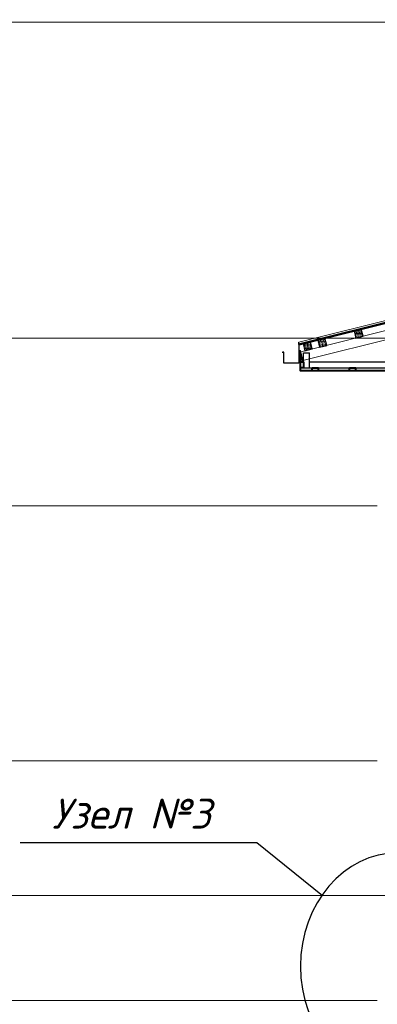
# Model space of a CAD drawing. Header units: millimetres. Extents: x -257011 to 237647566, y 2784933 to 6706507.
# Tile 103 of 256: x 9318722 to 9325433, y 5038194 to 5056645. Entities that reach past the tile are written whole.
import ezdxf

# ---------------------------------------------------------------- set-up
doc = ezdxf.new("R2010")
doc.units = ezdxf.units.MM
doc.header["$LTSCALE"] = 1000
doc.linetypes.add('HIDDEN', pattern=[0.375, 0.25, -0.125])
doc.layers.add('.', color=7, linetype='Continuous', lineweight=15)
doc.layers.add('A3 pdf uchun', color=7, linetype='Continuous')
doc.layers.add('PDF8_Text', color=7, linetype='Continuous')
doc.styles.add('PDF Arial', font='arial.ttf')

# ---------------------------------------------------------------- blocks, each defined once
blk = doc.blocks.new('tsreser')
at = {"layer": '.', "lineweight": 9, "true_color": 0xcd6928}
h = blk.add_hatch(dxfattribs=at)
h.set_pattern_fill('ДЕРЕВО ВДОЛЬ ВОЛОКОН', color=32, scale=2, pattern_type=2)
h.set_pattern_definition([(51.3402, (0, 0), (-20.00000238, 2.4e-07), [12.4939, -115.5686]), (59.0362, (7.805, 9.756), (20.00000379, -1.174e-05), [6.96452, -109.6546]), (68.1986, (11.388, 15.728), (20.00000814, 7.03e-06), [16.1864, -91.5168]), (78.6901, (17.4, 30.757), (20.00000583, 7.41e-06), [10.32212, -91.6582]), (90, (19.424, 40.878), (-20, 1e-15), [18.24302, -81.757]), (281.3099, (17.4, 69.243), (20.00000583, -7.41e-06), [10.32212, -91.6582]), (291.8014, (11.388, 84.272), (20.00000814, -7.03e-06), [16.1864, -91.5168]), (300.9638, (7.805, 90.244), (20.00000379, 1.174e-05), [6.96452, -109.6546]), (308.6598, (0, 100), (-20.00000238, -2.4e-07), [12.4939, -115.5686])])
h.paths.add_polyline_path([(2611922, 1750219), (2612019, 1750243), (2611995, 1750340), (2611898, 1750316)])
at = {"layer": 'A3 pdf uchun', "color": 32, "lineweight": 30, "true_color": 0xcd6928, "elevation": 0}
blk.add_lwpolyline([(2611898, 1750316), (2611922, 1750219), (2612019, 1750243), (2611995, 1750340), (2611898, 1750316)], dxfattribs=at)
blk = doc.blocks.new('*U1919')
at = {"layer": 'A3 pdf uchun', "color": 18, "lineweight": 30, "true_color": 0x000000, "xscale": 0.5, "yscale": 0.5, "zscale": 0.5, "rotation": 346}
blk.add_blockref('tsreser', (-1478901.5, -533199.5, 0), dxfattribs=at)
blk = doc.blocks.new('*U1922')
at = {"color": 0, "linetype": 'ByBlock', "lineweight": -2, "transparency": 16777216}
for p in [(0, 0), (250, 0)]:
    blk.add_blockref('*U1919', p, dxfattribs=at)
blk = doc.blocks.new('fjmhk')
at = {"color": 252, "linetype": 'HIDDEN', "lineweight": 9, "ltscale": 800}
for p, q in [((10017225.5, 5086880.5, 0), (10041452.4, 5086880.5, 0)), ((10022306.6, 5084772.8, 0), (10017225.5, 5084772.8, 0)), ((10022199.6, 5083652.8, 0), (10017238, 5083652.8, 0)), ((10022199.6, 5081952.8, 0), (10017238, 5081952.8, 0)), ((10022706.6, 5081052.8, 0), (10017238, 5081052.8, 0)), ((10022199.6, 5080352.8, 0), (10017238, 5080352.8, 0))]:
    blk.add_line(p, q, dxfattribs=at)
at = {"color": 146, "lineweight": 9}
blk.add_line((10021676.1, 5084744.4, 0), (10030306.6, 5086896.3, 0), dxfattribs=at)
at = {"color": 146, "lineweight": 50}
blk.add_line((10021676.1, 5084729, 0), (10030306.6, 5086880.8, 0), dxfattribs=at)
at = {"color": 219, "lineweight": 30, "true_color": 0x642165}
for p, q in [((10021706.6, 5084672.9, 0), (10021746.6, 5084672.9, 0)), ((10021706.6, 5084572.8, 0), (10021706.6, 5084672.9, 0)), ((10021746.6, 5084572.8, 0), (10021746.6, 5084672.9, 0)), ((10021706.6, 5084572.8, 0), (10022306.6, 5084572.8, 0)), ((10021746.6, 5084612.8, 0), (10022306.6, 5084612.8, 0))]:
    blk.add_line(p, q, dxfattribs=at)
at = {"color": 146, "lineweight": 30, "elevation": 0}
blk.add_lwpolyline([(10021876.7, 5084779), (10021676.1, 5084729), (10021676.1, 5084604), (10021576.1, 5084604), (10021576.1, 5084679), (10021566.1, 5084679), (10021566.1, 5084674)], dxfattribs=at)
at = {"color": 251, "lineweight": 40, "ltscale": 100, "elevation": 0}
blk.add_lwpolyline([(10022304.5, 5084552.8), (10021686.6, 5084552.8), (10021686.6, 5084670)], dxfattribs=at)
at = {"color": 177, "lineweight": 40, "true_color": 0x293189, "elevation": 0}
for points in [[(10021706.6, 5084612.8), (10021706.6, 5084572.8), (10021686.6, 5084572.8), (10021686.6, 5084612.8)], [(10021764.5, 5084572.8), (10021804.5, 5084572.8), (10021804.5, 5084552.8), (10021764.5, 5084552.8)], [(10022014.5, 5084572.8), (10022054.5, 5084572.8), (10022054.5, 5084552.8), (10022014.5, 5084552.8)]]:
    blk.add_lwpolyline(points, close=True, dxfattribs=at)
at = {"ltscale": 100, "elevation": 0}
blk.add_lwpolyline([(10019813.9, 5081408), (10021394.4, 5081408), (10021833, 5081052.8)], dxfattribs=at)
at = {"ltscale": 100, "extrusion": (0, 0, -1)}
blk.add_ellipse((10022337.3, 5080581.4, 0), major_axis=(0, 757.2), ratio=0.860281, dxfattribs=at)
at = {"layer": 'A3 pdf uchun', "color": 177, "lineweight": 9, "true_color": 0x293189}
for p, q in [((10021688.2, 5084680.5, 0), (10030306.6, 5086829.3, 0)), ((10021702.7, 5084622.3, 0), (10030306.6, 5086767.5, 0))]:
    blk.add_line(p, q, dxfattribs=at)
at = {"layer": 'A3 pdf uchun', "color": 244, "lineweight": 30, "true_color": 0x991b1e}
blk.add_line((10021676.1, 5084729, 0), (10021676.1, 5084744.4, 0), dxfattribs=at)
at = {"layer": 'A3 pdf uchun', "color": 5, "lineweight": 30}
for p, q in [((10021681.9, 5084689.2, 0), (10021685.7, 5084690.2, 0)), ((10021701.2, 5084611.6, 0), (10021681.9, 5084689.2, 0)), ((10021705.1, 5084612.5, 0), (10021685.7, 5084690.2, 0)), ((10021701.2, 5084611.6, 0), (10021705.1, 5084612.5, 0))]:
    blk.add_line(p, q, dxfattribs=at)
at = {"color": 18, "lineweight": 0, "true_color": 0x000000, "rotation": 14}
blk.add_blockref('*U1922', (10021831.6, 5084742, 0), dxfattribs=at)
at = {"layer": 'A3 pdf uchun', "color": 18, "lineweight": 30, "true_color": 0x000000, "xscale": 0.5, "yscale": 0.5, "zscale": 0.5}
blk.add_blockref('tsreser', (8715755.4, 4209578, 0), dxfattribs=at)
at = {"layer": 'PDF8_Text', "insert": (10020026, 5081499.5, 0), "char_height": 200, "attachment_point": 7, "style": 'PDF Arial'}
blk.add_mtext('{\\fISOCPEUR|b1|i1|c204|p34;Узел №\\fISOCPEUR|b1|i1|c0|p34;3}', dxfattribs=at)

msp = doc.modelspace()

# ---------------------------------------------------------------- block references
at = {"lineweight": 50, "xscale": 2.808936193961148, "yscale": 2.808936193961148, "zscale": 2.808936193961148}
msp.add_blockref('fjmhk', (-18826286.307, -9232122.376, 0), dxfattribs=at)

doc.saveas('drawing.dxf')
